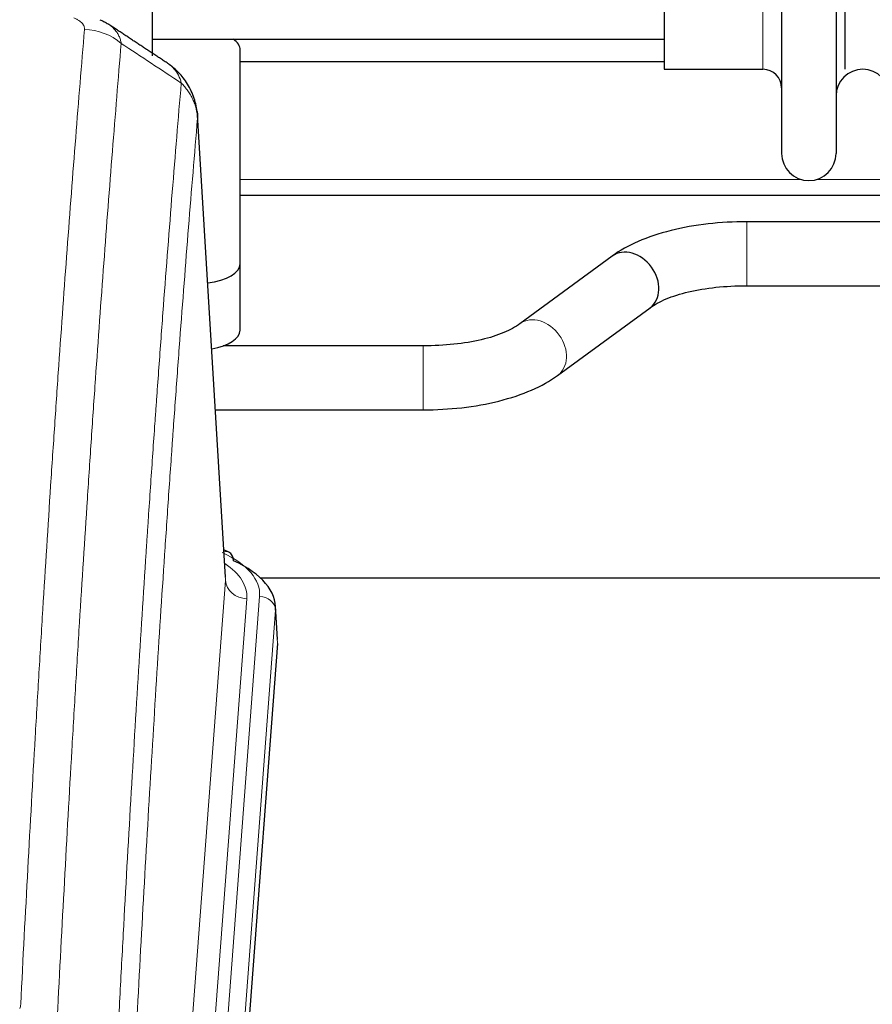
# Model space of a CAD drawing. Header units: inches. Extents: x 0 to 23760, y -13 to 16800.
# Tile 88 of 209: x 3200 to 3360, y 13834 to 14018. Entities that reach past the tile are written whole.
import ezdxf

# ---------------------------------------------------------------- set-up
doc = ezdxf.new("R2010")
doc.units = ezdxf.units.IN
doc.layers.add('254', color=7, linetype='Continuous', true_color=0xffffff)

msp = doc.modelspace()

# ---------------------------------------------------------------- linework, layer by layer
at = {"layer": '254', "color": 2, "linetype": 'Continuous', "lineweight": 25}
for p, q in [((3224.808, 14196.263), (3224.808, 14011.608)), ((3342.808, 14195.163), (3342.808, 13993.363)), ((3353.008, 14195.163), (3353.008, 13993.363)), ((3320.808, 14179.413), (3320.808, 14009.113)), ((3354.691, 14009.113), (3354.691, 14179.413)), ((3224.808, 14014.763), (3320.808, 14014.763)), ((3241.308, 13972.664), (3241.308, 14012.737)), ((3320.815, 14010.483), (3241.317, 14010.483)), ((3320.808, 14009.113), (3339.308, 14009.113)), ((3238.576, 13913.915), (3233.325, 14000.552)), ((3481.396, 13985.483), (3241.317, 13985.483)), ((3481.077, 13980.548), (3336.248, 13980.548)), ((3311.054, 13974.107), (3293.733, 13961.428)), ((3241.308, 13960.245), (3241.308, 13972.664)), ((3336.248, 13968.548), (3480.348, 13968.548)), ((3300.821, 13951.745), (3318.142, 13964.424)), ((3275.626, 13957.304), (3238.145, 13957.304)), ((3236.673, 13945.304), (3275.626, 13945.304)), ((3239.207, 13918.622), (3238.264, 13919.058)), ((3384.305, 13913.789), (3245.118, 13913.789)), ((3248.336, 13902.282), (3247.955, 13908.565)), ((3248.33, 13901.499), (3235.212, 13728.045))]:
    msp.add_line(p, q, dxfattribs=at)
at = {"layer": '254', "color": 110, "linetype": 'Continuous', "lineweight": 13}
for p, q in [((3339.308, 14179.413), (3339.308, 14009.113)), ((3238.571, 13913.34), (3233.324, 13999.929)), ((3241.317, 13988.483), (3346.431, 13988.483)), ((3349.403, 13988.483), (3366.646, 13988.483)), ((3336.248, 13980.548), (3336.248, 13968.549)), ((3275.626, 13957.304), (3275.626, 13945.304)), ((3225.505, 13740.567), (3238.571, 13913.34)), ((3231.844, 13736.988), (3244.955, 13910.348)), ((3242.563, 13909.913), (3229.497, 13737.14)), ((3247.949, 13907.778), (3234.838, 13734.418)), ((3248.33, 13901.499), (3247.949, 13907.778))]:
    msp.add_line(p, q, dxfattribs=at)
at = {"layer": '254', "color": 2, "linetype": 'Continuous', "lineweight": 25}
for centre, radius, start, end in [((3339.308, 14005.613), 3.5, 0, 90), ((3358.008, 14004.113), 5, 0, 180), ((3347.908, 13993.363), 5.1, 180, 0)]:
    msp.add_arc(centre, radius, start, end, dxfattribs=at)
at = {"layer": '254', "color": 110, "linetype": 'Continuous', "lineweight": 13}
for centre, major_axis, ratio, start_param, end_param in [((3212.133, 14007.535), (-9.964, 0.842), 0.9013977, 4.0286278, 4.7884472), ((3297.277, 13956.587), (-3.544, 4.842), 0.7848856, 3.1281636, 6.2697562), ((3220.936, 13910.722), (24.034, 0.016), 0.461198, 6.2480186, 7.0671317), ((3237.95, 13915.899), (1.258, 2.724), 0.6272114, 6.2831797, 6.7581181), ((3218.544, 13910.287), (24.034, 0.016), 0.461198, 6.2480186, 6.8801307), ((3242.563, 13913.461), (3.989, -0.302), 0.8864705, 3.2608937, 4.7793301), ((3244.955, 13907.687), (2.991, -0.226), 0.8864705, 0.119301, 1.6377375)]:
    msp.add_ellipse(centre, major_axis=major_axis, ratio=ratio, start_param=start_param, end_param=end_param, dxfattribs=at)
at = {"layer": '254', "color": 2, "linetype": 'Continuous', "lineweight": 25}
for centre, major_axis, ratio, start_param, end_param in [((3233.308, 14012.737), (-8, 0), 0.4617486, 3.1415927, 3.722063), ((3314.598, 13969.266), (-3.544, 4.842), 0.7848856, 3.1416135, 6.283108), ((3233.308, 13972.664), (-8, 0), 0.4617486, 1.81384, 3.1415927), ((3233.308, 13960.245), (-8, 0), 0.4617486, 1.911273, 3.1415927), ((3237.95, 13915.899), (1.258, 2.724), 0.6272114, 5.3993548, 6.2831797), ((3220.936, 13908.061), (27.03, 0.194), 0.4633579, 6.2451225, 7.0642357)]:
    msp.add_ellipse(centre, major_axis=major_axis, ratio=ratio, start_param=start_param, end_param=end_param, dxfattribs=at)
at = {"layer": '254', "color": 110, "linetype": 'Continuous', "lineweight": 13}
for points, knots in [([(3210.161, 14018.757), (3210.327, 14018.684), (3210.485, 14018.609), (3210.671, 14018.51), (3210.708, 14018.49), (3210.78, 14018.45), (3210.816, 14018.429), (3210.92, 14018.368), (3210.987, 14018.326), (3211.18, 14018.199), (3211.414, 14018.025), (3211.605, 14017.841), (3211.731, 14017.7), (3211.77, 14017.652), (3211.824, 14017.579), (3211.842, 14017.555), (3211.875, 14017.506), (3211.891, 14017.482), (3211.967, 14017.359), (3212.015, 14017.26), (3212.088, 14017.061), (3212.112, 14016.96), (3212.139, 14016.759), (3212.142, 14016.657), (3212.133, 14016.555)], [0, 0, 0, 0, 0.125, 0.125, 0.15625, 0.15625, 0.1875, 0.1875, 0.25, 0.25, 0.375, 0.5, 0.5, 0.5625, 0.5625, 0.59375, 0.59375, 0.625, 0.625, 0.75, 0.75, 0.875, 0.875, 1, 1, 1, 1]), ([(3216.569, 14017.597), (3216.798, 14017.445), (3217.23, 14017.124), (3217.6, 14016.767), (3217.856, 14016.485), (3217.937, 14016.389), (3218.053, 14016.241), (3218.091, 14016.191), (3218.164, 14016.09), (3218.2, 14016.039), (3218.372, 14015.783), (3218.493, 14015.572), (3218.7, 14015.135), (3218.874, 14014.686), (3218.98, 14014.21), (3219.016, 14013.966)], [0, 0, 0, 0, 0.1647526, 0.331802, 0.331802, 0.4153268, 0.4153268, 0.4570892, 0.4570892, 0.4988515, 0.4988515, 0.665901, 0.665901, 0.8329505, 1, 1, 1, 1]), ([(3200.175, 13833.904), (3200.612, 13842.482), (3201.503, 13859.401), (3202.423, 13875.843), (3203.125, 13887.996), (3203.361, 13892.017), (3203.837, 13900), (3204.077, 13903.961), (3204.802, 13915.757), (3205.293, 13923.498), (3205.917, 13933.023), (3206.042, 13934.92), (3206.294, 13938.698), (3206.672, 13944.343), (3207.054, 13949.917), (3207.825, 13960.971), (3208.867, 13975.46), (3210.475, 13996.445), (3211.576, 14009.935), (3212.133, 14016.555)], [0, 0, 0, 0, 0.125, 0.25, 0.25, 0.3125, 0.3125, 0.375, 0.375, 0.5, 0.5, 0.53125, 0.53125, 0.5625, 0.625, 0.625, 0.75, 0.875, 1, 1, 1, 1]), ([(3219.016, 14013.966), (3218.458, 14007.353), (3217.356, 13993.879), (3215.746, 13972.918), (3214.703, 13958.446), (3213.931, 13947.404), (3213.548, 13941.837), (3213.169, 13936.199), (3212.918, 13932.425), (3212.792, 13930.53), (3212.168, 13921.016), (3211.676, 13913.284), (3210.95, 13901.503), (3210.709, 13897.546), (3210.233, 13889.572), (3209.997, 13885.556), (3209.294, 13873.417), (3208.372, 13856.995), (3207.48, 13840.096), (3207.042, 13831.527)], [0, 0, 0, 0, 0.125, 0.25, 0.375, 0.375, 0.4375, 0.46875, 0.46875, 0.5, 0.5, 0.625, 0.625, 0.6875, 0.6875, 0.75, 0.75, 0.875, 1, 1, 1, 1]), ([(3227.808, 14010.173), (3228.009, 14010.04), (3228.199, 14009.897), (3228.564, 14009.583), (3228.739, 14009.412), (3229.227, 14008.866), (3229.504, 14008.457), (3229.961, 14007.559), (3230.139, 14007.07), (3230.268, 14006.545)], [0, 0, 0, 0, 0.1617419, 0.1617419, 0.3293935, 0.3293935, 0.6646968, 0.6646968, 1, 1, 1, 1]), ([(3218.039, 13821.305), (3218.095, 13822.395), (3218.151, 13823.484), (3218.263, 13825.656), (3218.431, 13828.91), (3218.827, 13836.46), (3219.17, 13842.861), (3219.863, 13855.571), (3220.804, 13872.268), (3222.262, 13896.57), (3223.267, 13912.274), (3223.841, 13920.968), (3223.904, 13921.932), (3224.032, 13923.856), (3224.225, 13926.737), (3224.676, 13933.415), (3225.068, 13939.068), (3225.396, 13943.738), (3225.462, 13944.67), (3225.594, 13946.531), (3225.792, 13949.315), (3226.257, 13955.768), (3226.66, 13961.227), (3227.472, 13972.046), (3228.569, 13986.211), (3229.697, 13999.854), (3230.268, 14006.545)], [0, 0, 0, 0, 0.015625, 0.015625, 0.03125, 0.0625, 0.125, 0.125, 0.25, 0.375, 0.5, 0.5, 0.515625, 0.515625, 0.53125, 0.5625, 0.625, 0.625, 0.640625, 0.640625, 0.65625, 0.6875, 0.75, 0.75, 0.875, 1, 1, 1, 1]), ([(3230.268, 14006.545), (3230.495, 14006.322), (3230.711, 14006.09), (3231.121, 14005.608), (3231.315, 14005.358), (3231.679, 14004.845), (3231.849, 14004.58), (3232.163, 14004.039), (3232.308, 14003.762), (3232.569, 14003.198), (3232.686, 14002.911), (3232.892, 14002.329), (3232.981, 14002.034), (3233.204, 14001.141), (3233.294, 14000.535), (3233.324, 13999.929)], [0, 0, 0, 0, 0.125, 0.125, 0.25, 0.25, 0.375, 0.375, 0.5, 0.5, 0.625, 0.625, 0.75, 0.75, 1, 1, 1, 1]), ([(3233.324, 13999.929), (3232.754, 13993.257), (3231.629, 13979.651), (3230.535, 13965.526), (3229.726, 13954.738), (3229.324, 13949.295), (3228.86, 13942.861), (3228.663, 13940.085), (3228.531, 13938.23), (3228.465, 13937.3), (3228.138, 13932.643), (3227.747, 13927.008), (3227.297, 13920.349), (3227.105, 13917.477), (3226.977, 13915.559), (3226.914, 13914.598), (3226.341, 13905.93), (3225.34, 13890.273), (3223.885, 13866.046), (3222.479, 13841.078), (3221.573, 13823.938), (3221.128, 13815.243)], [0, 0, 0, 0, 0.125, 0.25, 0.25, 0.3125, 0.34375, 0.359375, 0.359375, 0.375, 0.375, 0.4375, 0.46875, 0.484375, 0.484375, 0.5, 0.5, 0.625, 0.75, 0.875, 1, 1, 1, 1]), ([(3200.175, 13833.904), (3200.168, 13833.769), (3200.149, 13833.636), (3200.087, 13833.371), (3200.043, 13833.239), (3199.987, 13833.109)], [0, 0, 0, 0, 0.5, 0.5, 1, 1, 1, 1])]:
    msp.add_open_spline(points, degree=3, knots=knots, dxfattribs=at)
at = {"layer": '254', "color": 2, "linetype": 'Continuous', "lineweight": 25}
for points, knots in [([(3214.983, 14018.41), (3215.274, 14018.295), (3215.551, 14018.17), (3215.88, 14018.002), (3215.945, 14017.968), (3216.073, 14017.898), (3216.136, 14017.862), (3216.323, 14017.754), (3216.443, 14017.68), (3216.563, 14017.601), (3216.566, 14017.599), (3216.569, 14017.597)], [0, 0, 0, 0, 0.496586, 0.496586, 0.6207325, 0.6207325, 0.744879, 0.744879, 0.9931719, 0.9931719, 1, 1, 1, 1]), ([(3233.242, 14001.212), (3233.13, 14002.162), (3232.687, 14004.001), (3231.394, 14006.617), (3229.713, 14008.714), (3228.422, 14009.757), (3227.801, 14010.178)], [0, 0, 0, 0, 0.2790385, 0.5536712, 0.8024065, 1, 1, 1, 1]), ([(3233.24, 14001.22), (3233.252, 14001.163), (3233.307, 14000.855), (3233.334, 14000.518), (3233.334, 14000.212), (3233.333, 14000.142), (3233.331, 14000.071), (3233.328, 14000), (3233.325, 13999.953), (3233.324, 13999.929)], [0, 0, 0, 0, 0.135601, 0.730798, 0.7844814, 0.8382432, 0.8920836, 0.9460025, 1, 1, 1, 1]), ([(3336.248, 13980.548), (3333.782, 13980.547), (3328.949, 13980.275), (3321.874, 13979.033), (3315.687, 13976.943), (3312.49, 13975.152), (3311.104, 13974.143)], [0, 0, 0, 0, 0.2440357, 0.4934504, 0.7463943, 1, 1, 1, 1]), ([(3318.091, 13964.388), (3318.93, 13965.016), (3320.97, 13966.144), (3325.243, 13967.505), (3330.476, 13968.364), (3334.244, 13968.551), (3336.248, 13968.548)], [0, 0, 0, 0, 0.2455875, 0.4916673, 0.7423046, 1, 1, 1, 1]), ([(3293.784, 13961.465), (3292.943, 13960.837), (3290.902, 13959.71), (3286.631, 13958.347), (3281.399, 13957.487), (3277.631, 13957.3), (3275.626, 13957.304)], [0, 0, 0, 0, 0.2455586, 0.4917304, 0.7422951, 1, 1, 1, 1]), ([(3275.626, 13945.304), (3278.093, 13945.305), (3282.926, 13945.576), (3290, 13946.82), (3296.185, 13948.911), (3299.383, 13950.701), (3300.77, 13951.709)], [0, 0, 0, 0, 0.2440272, 0.4934889, 0.7463728, 1, 1, 1, 1])]:
    msp.add_open_spline(points, degree=3, knots=knots, dxfattribs=at)
msp.add_open_spline([(3227.778, 14010.193), (3222.163, 14013.899), (3216.541, 14017.616)], degree=2, dxfattribs=at)
at = {"layer": '254', "color": 110, "linetype": 'Continuous', "lineweight": 13}
msp.add_open_spline([(3230.268, 14006.545), (3226.519, 14009.016), (3222.769, 14011.49), (3219.016, 14013.966)], degree=3, dxfattribs=at)

doc.saveas('drawing.dxf')
